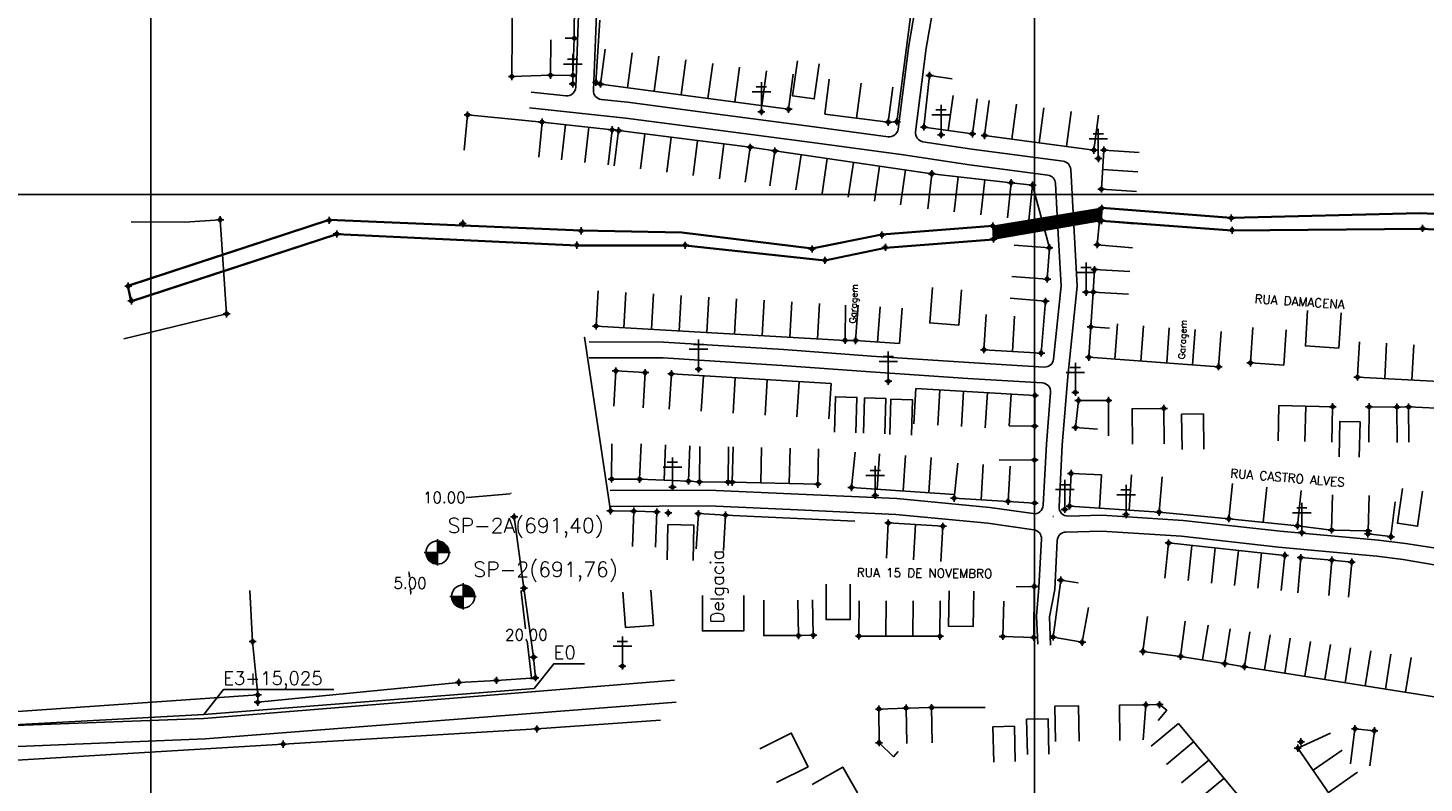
# Model space of a CAD drawing. Extents: x 539028 to 544996, y 8596245 to 8601028.
# Tile 8 of 32: x 541218 to 541534, y 8598030 to 8598201. Entities that reach past the tile are written whole.
import ezdxf
from ezdxf.enums import TextEntityAlignment as Align
from ezdxf.lldxf.tags import DXFTag

# ---------------------------------------------------------------- set-up
doc = ezdxf.new("R2010")
doc.units = 0
doc.header["$MEASUREMENT"] = 0
doc.header["$PDMODE"] = 34
doc.header["$PDSIZE"] = 0.8
for name, color, linetype in [('CANAL', 130, 'Continuous'), ('CASA', 2, 'Continuous'), ('CERCA', 9, 'CERCA_LINE'), ('ESTRADA_BARRO', 7, 'DASHED'), ('FUROS DE SONDAGEM', 7, 'Continuous'), ('INTERP', 7, 'Continuous'), ('MALHA', 9, 'Continuous'), ('PONTE', 7, 'Continuous'), ('POSTE', 7, 'Continuous'), ('TEXTO', 2, 'Continuous'), ('TXT_ESTACA', 2, 'Continuous'), ('TXT_NRUA', 2, 'Continuous')]:
    doc.layers.add(name, color=color, linetype=linetype)
doc.styles.add('GEOSIS', font='ROMANS.SHX')
doc.styles.get("Standard").update_dxf_attribs({"font": 'romans.shx'})
doc.linetypes.add('CERCA_LINE', pattern='A,0.5,-0.2,["X",Standard,S=0.1,R=0,X=-0.1,Y=-0.05],-0.25', length=0.95)
tags = doc.linetypes.add('DASHED', pattern=[0.75, 0.5, -0.25]).pattern_tags.tags
tags[6:7] = [DXFTag(74, 4), DXFTag(75, 0), DXFTag(340, '0'), DXFTag(46, 1.0), DXFTag(50, 0.0), DXFTag(44, 0.0), DXFTag(45, 0.0)]
tags[4:5] = [DXFTag(74, 4), DXFTag(75, 0), DXFTag(340, '0'), DXFTag(46, 1.0), DXFTag(50, 0.0), DXFTag(44, 0.0), DXFTag(45, 0.0)]
doc.dimstyles.new('S', dxfattribs={"dimtxt": 3, "dimasz": 0.18, "dimexe": 0.18, "dimexo": 0.0625, "dimgap": 0.09, "dimtad": 0, "dimtih": 1, "dimtoh": 1, "dimdec": 4, "dimzin": 0, "dimdsep": 46, "dimtxsty": 'Standard', "dimcen": 0.09, "dimaunit": 1, "dimadec": 0, "dimazin": 0, "dimtfac": 1, "dimtdec": 3, "dimtofl": 0, "dimtmove": 0, "dimatfit": 3, "dimfxl": 0, "dimtolj": 1, "dimtzin": 0, "dimarcsym": 0})

# ---------------------------------------------------------------- blocks, each defined once
blk = doc.blocks.new('C')
at = {"layer": 'CASA'}
blk.add_lwpolyline([(0, 0), (0, 8)], dxfattribs=at)
blk = doc.blocks.new('SS')
at = {"layer": 'TXT_ESTACA', "style": 'GEOSIS'}
for s, p in [('E0', (815087.5773, 8767486.75)), ('E3+15,025', (815012.7801, 8767480.9078))]:
    blk.add_text(s, height=3, dxfattribs=at).set_placement(p, align=Align.BOTTOM_LEFT)
blk = doc.blocks.new('A$C094F77C8')
at = {"layer": 'POSTE'}
for p, q in [((2.62, 0), (2.62, 8.4)), ((0, 5.6), (5.25, 5.6)), ((1.17, 7), (4.08, 7))]:
    blk.add_line(p, q, dxfattribs=at)
blk = doc.blocks.new('A$C34DC2D19')
at = {"layer": 'POSTE', "xscale": 0.8, "yscale": 0.8, "zscale": 0.8}
blk.add_blockref('A$C094F77C8', (0, 0, 340.37), dxfattribs=at)
blk = doc.blocks.new('*D32')
at = {"color": 0, "lineweight": -2}
for p, q in [((541329.92, 8598073.42), (541329.17, 8598073.33)), ((541329.37, 8598073.18), (541330.35, 8598064.76)), ((541331.65, 8598053.67), (541330.67, 8598062.08)), ((541332.25, 8598053.56), (541331.49, 8598053.47))]:
    blk.add_line(p, q, dxfattribs=at)
at = {"color": 0}
for points in [[(541329.4, 8598073.18), (541329.34, 8598073.17), (541329.35, 8598073.35)], [(541331.68, 8598053.67), (541331.62, 8598053.67), (541331.67, 8598053.49)]]:
    blk.add_solid(points, dxfattribs=at)
at = {"layer": 'Defpoints', "color": 0}
for p in [(541329.35, 8598073.35), (541329.98, 8598073.43), (541332.31, 8598053.56)]:
    blk.add_point(p, dxfattribs=at)
at = {"color": 0, "insert": (541330.51, 8598063.42), "char_height": 2.5, "attachment_point": 5}
blk.add_mtext('\\A1;20.00', dxfattribs=at)
blk = doc.blocks.new('*D33')
at = {"color": 0, "lineweight": -2}
for p, q in [((541326.81, 8598095.34), (541317.21, 8598094.53)), ((541326.99, 8598095.42), (541326.98, 8598095.54)), ((541317.03, 8598094.51), (541316.85, 8598094.5)), ((541317.02, 8598094.58), (541317.01, 8598094.69))]:
    blk.add_line(p, q, dxfattribs=at)
at = {"color": 0}
for points in [[(541326.81, 8598095.37), (541326.82, 8598095.31), (541326.99, 8598095.36)], [(541317.2, 8598094.56), (541317.21, 8598094.5), (541317.03, 8598094.51)]]:
    blk.add_solid(points, dxfattribs=at)
at = {"layer": 'Defpoints', "color": 0}
for p in [(541326.99, 8598095.36), (541317.03, 8598094.51), (541317.03, 8598094.51)]:
    blk.add_point(p, dxfattribs=at)
at = {"color": 0, "insert": (541311.94, 8598094.5), "char_height": 2.5, "attachment_point": 5}
blk.add_mtext('\\A1;10.00', dxfattribs=at)
blk = doc.blocks.new('Furos de sondagem')
at = {"linetype": 'Continuous'}
h = blk.add_hatch(color=256, dxfattribs=at)
edge = h.paths.add_edge_path()
edge.add_line((-0.3, -1.89), (-0.3, 0.61))
edge.add_line((-0.3, 0.61), (-2.81, 0.61))
edge.add_ellipse((-0.32, 0.6), major_axis=(1.76, 1.76), ratio=1, start_angle=134.663, end_angle=225.4136)
at = {"layer": 'FUROS DE SONDAGEM'}
h = blk.add_hatch(color=256, dxfattribs=at)
edge = h.paths.add_edge_path()
edge.add_ellipse((-0.32, 0.6), major_axis=(1.76, 1.76), ratio=1, start_angle=315.337, end_angle=404.5864)
edge.add_line((-0.3, 3.09), (-0.3, 0.61))
edge.add_line((-0.3, 0.61), (2.18, 0.61))
for p, q in [((-0.3, 3.46), (-0.3, -2.19)), ((-3.15, 0.61), (2.5, 0.61))]:
    blk.add_line(p, q)
blk.add_ellipse((-0.32, 0.6), major_axis=(1.76, 1.76), ratio=1)
blk.add_attdef('QUAL_É_O_FURO?', (1.89, 4.82), '', height=3.22)
blk = doc.blocks.new('*D59')
at = {"color": 0, "lineweight": -2}
for p, q in [((541303.95, 8598077.61), (541303.83, 8598077.61)), ((541304.02, 8598077.44), (541304.09, 8598076.46)), ((541304.34, 8598072.81), (541304.28, 8598073.78)), ((541304.29, 8598072.63), (541304.18, 8598072.62))]:
    blk.add_line(p, q, dxfattribs=at)
at = {"color": 0}
for points in [[(541304.05, 8598077.44), (541303.99, 8598077.44), (541304.01, 8598077.62)], [(541304.37, 8598072.81), (541304.31, 8598072.81), (541304.36, 8598072.63)]]:
    blk.add_solid(points, dxfattribs=at)
at = {"layer": 'Defpoints', "color": 0}
for p in [(541304.01, 8598077.62), (541304.01, 8598077.62), (541304.36, 8598072.63)]:
    blk.add_point(p, dxfattribs=at)
at = {"color": 0, "insert": (541304.18, 8598075.12), "char_height": 2.5, "attachment_point": 5}
blk.add_mtext('\\A1;5.00', dxfattribs=at)

msp = doc.modelspace()

# ---------------------------------------------------------------- hatches: boundary and pattern name
at = {"layer": 'PONTE'}
h = msp.add_hatch(dxfattribs=at)
h.set_pattern_fill('ANSI31', color=256, style=0)
h.set_pattern_definition([(45, (-273754.4871, -169436.89528), (-0.0883883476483, 0.0883883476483), [])])
h.paths.add_polyline_path([(541460.701, 8598157.201), (541460.737, 8598159.974), (541436.106, 8598155.944), (541436.239, 8598152.993)])

# ---------------------------------------------------------------- linework, layer by layer
at = {"layer": 'CANAL'}
for points in [[(541460.737, 8598159.974), (541490.063, 8598157.75), (541532.702, 8598158.751)], [(541460.749, 8598160.123), (541490.067, 8598157.9), (541532.699, 8598158.901)], [(541532.702, 8598158.751), (541576.797, 8598156.879)], [(541532.709, 8598158.901), (541576.803, 8598157.029)], [(541240.343, 8598142.495), (541285.881, 8598157.401), (541342.934, 8598155.003), (541365.679, 8598154.583)], [(541240.389, 8598142.352), (541285.901, 8598157.25), (541342.929, 8598154.853), (541365.676, 8598154.433)], [(541395.14, 8598150.918), (541410.972, 8598154.086), (541436.094, 8598156.093)], [(541395.169, 8598150.771), (541410.993, 8598153.938), (541436.106, 8598155.944)], [(541576.382, 8598152.651), (541533.378, 8598155.25), (541490.232, 8598154.85), (541460.69, 8598157.051)], [(541576.391, 8598152.801), (541533.382, 8598155.4), (541490.237, 8598155.001), (541460.701, 8598157.201)], [(541366.461, 8598151.45), (541341.942, 8598151.463), (541287.639, 8598153.993), (541240.99, 8598138.813), (541240.243, 8598142.321)], [(541366.462, 8598151.6), (541341.945, 8598151.613), (541287.619, 8598154.144), (541241.102, 8598139.007), (541240.389, 8598142.352)], [(541365.676, 8598154.433), (541395.169, 8598150.771)], [(541365.695, 8598154.582), (541395.188, 8598150.92)], [(541436.25, 8598152.843), (541411.799, 8598150.956), (541398.101, 8598148.041), (541366.445, 8598151.451)], [(541436.239, 8598152.993), (541436.239, 8598152.993), (541411.778, 8598151.104), (541398.093, 8598148.193), (541398.093, 8598148.193), (541366.462, 8598151.6)]]:
    msp.add_lwpolyline(points, dxfattribs=at)
for p in [(541285.901, 8598157.25, 689.636), (541460.701, 8598157.201, 690.669), (541460.737, 8598159.974, 690.729), (541490.063, 8598157.75, 691.199), (541287.619, 8598154.144, 689.611), (541342.929, 8598154.853, 690.036), (541436.106, 8598155.944, 690.67), (541490.237, 8598155.001, 691.099), (541533.382, 8598155.4, 690.578), (541341.945, 8598151.613, 690.041), (541366.462, 8598151.6, 690.202), (541410.993, 8598153.938, 690.458), (541411.778, 8598151.104, 690.498), (541436.239, 8598152.993, 690.778), (541395.169, 8598150.771, 690.381), (541398.093, 8598148.193, 690.418), (541240.389, 8598142.352, 689.186), (541241.102, 8598139.007, 689.195)]:
    msp.add_point(p, dxfattribs=at)
at = {"layer": 'CASA'}
for p, q in [((541421.758, 8598190.049), (541420.511, 8598178.356)), ((541426.866, 8598189.232), (541421.758, 8598190.049)), ((541399.073, 8598189.212, 690.397), (541398.067, 8598181.275, 690.397)), ((541405.251, 8598180.365, 690.397), (541406.257, 8598188.301, 690.397)), ((541412.436, 8598179.454, 690.397), (541413.442, 8598187.39, 690.397)), ((541425.989, 8598177.586), (541427.103, 8598185.508)), ((541431.467, 8598176.816), (541432.58, 8598184.738)), ((541435.293, 8598184.361, 690.889), (541434.229, 8598176.432, 690.889)), ((541398.067, 8598181.275, 690.397), (541412.436, 8598179.454, 690.397)), ((541458.984, 8598173.109, 690.889), (541460.049, 8598181.037, 690.889)), ((541334.063, 8598179.482, 689.314), (541333.298, 8598171.519, 689.314)), ((541349.941, 8598177.728, 689.314), (541334.063, 8598179.482, 689.314)), ((541349.062, 8598169.776, 689.314), (541349.941, 8598177.728, 689.314)), ((541351.397, 8598177.543, 689.442), (541350.396, 8598169.605, 689.442)), ((541381.195, 8598173.785, 689.442), (541351.397, 8598177.543, 689.442)), ((541420.511, 8598178.356), (541431.467, 8598176.816)), ((541434.229, 8598176.432, 690.889), (541458.984, 8598173.109, 690.889)), ((541386.78, 8598172.946, 690.059), (541385.626, 8598165.03, 690.059)), ((541422.268, 8598167.774, 690.059), (541386.78, 8598172.946, 690.059)), ((541461.251, 8598173.149, 690.771), (541460.671, 8598164.304, 690.771)), ((541469.234, 8598172.625, 690.771), (541461.251, 8598173.149, 690.771)), ((541421.375, 8598159.824, 690.059), (541422.268, 8598167.774, 690.059)), ((541422.268, 8598167.774, 690.059), (541440.247, 8598165.756, 690.059)), ((541468.944, 8598168.202, 690.771), (541460.961, 8598168.726, 690.771)), ((541460.671, 8598164.304, 690.771), (541468.653, 8598163.78, 690.771)), ((541346.283, 8598133.302, 690.043), (541346.741, 8598141.288, 690.043)), ((541448.017, 8598138.919, 691.27), (541440.045, 8598139.589, 691.27)), ((541410.572, 8598137.674, 690.258), (541410.02, 8598129.694, 690.258)), ((541415.554, 8598137.33, 690.258), (541415.003, 8598129.349, 690.258)), ((541434.563, 8598135.946, 691.27), (541434.094, 8598127.96, 691.27)), ((541447.032, 8598127.2, 691.27), (541448.017, 8598138.919, 691.27)), ((541402.658, 8598130.062, 690.043), (541346.283, 8598133.302, 690.043)), ((541441.032, 8598135.566, 691.744), (541440.563, 8598127.58, 691.744)), ((541458.266, 8598133.142), (541457.84, 8598126.238)), ((541462.473, 8598132.845), (541458.266, 8598133.142)), ((541415.003, 8598129.349, 690.258), (541405.037, 8598130.038, 690.258)), ((541487.201, 8598124.096), (541487.783, 8598132.075)), ((541519.068, 8598129.739, 693.084), (541518.682, 8598123.418, 693.084)), ((541434.094, 8598127.96, 691.27), (541447.032, 8598127.2, 691.27)), ((541457.84, 8598126.238), (541487.201, 8598124.096)), ((541518.682, 8598123.418, 693.084), (541518.635, 8598121.751, 693.084)), ((541363.343, 8598122.487, 689.593), (541362.853, 8598114.502, 689.593)), ((541399.484, 8598120.269, 689.593), (541363.343, 8598122.487, 689.593)), ((541398.994, 8598112.284, 689.593), (541399.484, 8598120.269, 689.593)), ((541518.635, 8598121.751, 693.084), (541537.113, 8598120.748, 693.084)), ((541418.704, 8598119.195, 690.799), (541418.229, 8598111.209, 690.799)), ((541445.637, 8598117.594, 690.799), (541418.704, 8598119.195, 690.799)), ((541445.583, 8598110.661, 690.799), (541445.637, 8598117.594, 690.799)), ((541500.85, 8598115.363), (541500.651, 8598107.365)), ((541513.002, 8598115.06), (541500.85, 8598115.363)), ((541506.727, 8598107.214), (541506.926, 8598115.212)), ((541512.803, 8598107.063), (541513.002, 8598115.06)), ((541530.217, 8598115.005, 693.299), (541539.583, 8598114.588, 693.299)), ((541439.822, 8598110.705, 690.799), (541445.583, 8598110.661, 690.799)), ((541356.151, 8598098.637, 690.862), (541356.461, 8598106.631, 690.862)), ((541361.678, 8598098.423, 690.862), (541361.988, 8598106.417, 690.862)), ((541367.204, 8598098.209, 690.862), (541367.514, 8598106.203, 690.862)), ((541369.678, 8598098.05, 690.862), (541369.744, 8598106.05, 690.862)), ((541376.236, 8598105.996, 690.862), (541376.17, 8598097.996, 690.862)), ((541377.114, 8598097.975, 690.955), (541377.3, 8598105.973, 690.955)), ((541396.66, 8598105.522, 690.955), (541396.474, 8598097.524, 690.955)), ((541404.111, 8598096.775, 691.652), (541404.942, 8598104.732, 691.652)), ((541427.335, 8598094.35, 691.886), (541428.166, 8598102.307, 691.886)), ((541433.436, 8598093.985, 691.886), (541433.913, 8598101.971, 691.886)), ((541437.547, 8598102.989, 691.886), (541445.547, 8598102.995, 691.886)), ((541439.537, 8598093.621, 691.886), (541440.014, 8598101.606, 691.886)), ((541445.547, 8598102.995, 691.886), (541445.553, 8598093.249, 691.886)), ((541367.204, 8598098.209, 690.862), (541356.151, 8598098.637, 690.862)), ((541369.678, 8598098.05, 690.862), (541367.204, 8598098.209, 690.862)), ((541376.17, 8598097.996, 690.862), (541369.678, 8598098.05, 690.862)), ((541396.474, 8598097.524, 690.955), (541377.114, 8598097.975, 690.955)), ((541453.807, 8598099.948, 692.971), (541453.462, 8598092.558, 692.971)), ((541460.723, 8598099.626, 692.971), (541453.807, 8598099.948, 692.971)), ((541427.425, 8598095.215, 691.652), (541404.111, 8598096.775, 691.652)), ((541490.344, 8598097.663, 693.556), (541489.52, 8598089.705, 693.556)), ((541497.281, 8598088.902, 693.556), (541498.105, 8598096.859, 693.556)), ((541505.042, 8598088.098, 693.556), (541505.866, 8598096.055, 693.556)), ((541439.537, 8598093.621, 691.886), (541427.335, 8598094.35, 691.886)), ((541445.553, 8598093.249, 691.886), (541439.537, 8598093.621, 691.886)), ((541453.462, 8598092.558, 692.971), (541473.715, 8598091.186, 692.971)), ((541412.01, 8598080.747, 691.845), (541412.429, 8598088.736, 691.845)), ((541412.429, 8598088.736, 691.845), (541424.775, 8598087.99, 691.845)), ((541489.52, 8598089.705, 693.556), (541505.042, 8598088.098, 693.556)), ((541418.602, 8598088.363, 691.845), (541418.12, 8598080.377, 691.845)), ((541424.775, 8598087.99, 691.845), (541424.293, 8598080.004, 691.845)), ((541475.897, 8598084.208, 693.404), (541475.052, 8598076.253, 693.404)), ((541502.203, 8598081.413, 693.404), (541475.897, 8598084.208, 693.404)), ((541501.358, 8598073.457, 693.404), (541502.203, 8598081.413, 693.404)), ((541405.81, 8598071.152, 694.388), (541405.784, 8598063.152, 694.388)), ((541424.125, 8598063.093, 694.388), (541424.151, 8598071.093, 694.388)), ((541484.834, 8598065.634, 694.415), (541483.592, 8598057.731, 694.415)), ((541489.816, 8598064.812, 694.415), (541488.574, 8598056.909, 694.415)), ((541493.034, 8598056.208, 694.415), (541494.288, 8598064.109, 694.415)), ((541405.784, 8598063.152, 694.388), (541424.125, 8598063.093, 694.388)), ((541488.574, 8598056.909, 694.415), (541493.034, 8598056.208, 694.415)), ((541493.034, 8598056.208, 694.415), (541543.194, 8598048.246, 694.415)), ((541512.517, 8598041.152), (541505.119, 8598037.771)), ((541518.065, 8598042.165, 694.88), (541517.025, 8598034.233, 694.88)), ((541522.453, 8598041.726, 694.859), (541521.413, 8598033.794, 694.859)), ((541505.119, 8598037.771), (541532.802, 8597997.721)), ((541402.111, 8598033.505, 694.759), (541405.469, 8598027.64, 694.759))]:
    msp.add_line(p, q, dxfattribs=at)
for points, elevation in [([(541347.299, 8598188.064), (541346.274, 8598188.463), (541347.123, 8598202.519)], 688.783), ([(541336.07, 8598198.096), (541335.976, 8598190.096), (541341.054, 8598190.036), (541341.358, 8598198.434), (541339.298, 8598198.461)], 690.381), ([(541390.924, 8598190.295), (541389.863, 8598182.365)], 688.783), ([(541389.863, 8598182.365), (541347.299, 8598188.064)], 688.783), ([(541380.008, 8598165.873), (541381.195, 8598173.785), (541386.78, 8598172.946)], 689.871), ([(541444.25, 8598157.274), (541445.113, 8598165.228), (541440.247, 8598165.756), (541439.385, 8598157.802)], 690.412), ([(541468.187, 8598156.451), (541460.218, 8598157.159), (541459.734, 8598151.715), (541467.702, 8598151.006)], 691.006), ([(541440.418, 8598144.515), (541448.398, 8598143.951), (541448.898, 8598151.035), (541440.918, 8598151.599)], 691.178), ([(541467.104, 8598145.629), (541459.116, 8598146.075), (541458.832, 8598141), (541466.82, 8598140.554)], 691.097), ([(541402.738, 8598138.062), (541402.658, 8598130.062), (541405.037, 8598130.038), (541405.589, 8598138.019)], 690.169), ([(541507.357, 8598136.792), (541506.845, 8598128.809), (541514.404, 8598128.324), (541514.915, 8598136.308)], 692.932), ([(541494.914, 8598132.956), (541494.402, 8598124.973), (541501.961, 8598124.488), (541502.472, 8598132.472)], 692.932), ([(541356.944, 8598114.789), (541357.4, 8598122.776), (541350.754, 8598123.155), (541350.298, 8598115.168)], 689.513), ([(541440.251, 8598117.914), (541439.822, 8598110.705)], 690.799), ([(541462.279, 8598108.468), (541462.265, 8598116.468), (541455.49, 8598116.455), (541454.808, 8598110.357), (541459.772, 8598109.945)], 691.434), ([(541521.228, 8598107.018), (541521.27, 8598115.018), (541527.576, 8598114.984), (541527.64, 8598106.984)], 693.299), ([(541527.576, 8598114.984), (541530.217, 8598115.005), (541530.281, 8598107.005)], 693.299), ([(541356.151, 8598098.637), (541349.809, 8598098.677), (541349.859, 8598106.677)], 690.862), ([(541460.213, 8598092.101), (541460.723, 8598099.626)], 692.971), ([(541474.462, 8598099.151), (541473.715, 8598091.186), (541489.52, 8598089.705)], 693.526), ([(541512.972, 8598095.134), (541512.783, 8598087.136), (541521.056, 8598086.94), (541521.246, 8598094.937)], 693.619), ([(541521.056, 8598086.94), (541521.012, 8598086.269), (541526.184, 8598085.658), (541527.202, 8598093.556)], 693.619), ([(541354.529, 8598083.422), (541354.82, 8598091.417), (541360.034, 8598091.227), (541359.743, 8598083.232)], 690.678), ([(541368.983, 8598082.864), (541369.44, 8598090.851), (541375.586, 8598090.5), (541375.13, 8598082.513)], 691.49), ([(541505.042, 8598088.098), (541512.783, 8598087.136)], 693.556), ([(541512.83, 8598080.316), (541505.781, 8598080.904), (541505.116, 8598072.931)], 693.964), ([(541516.601, 8598071.928), (541517.346, 8598079.893), (541512.83, 8598080.316), (541512.165, 8598072.343)], 693.964), ([(541457.723, 8598069.615), (541456.317, 8598061.74), (541449.73, 8598062.915), (541451.455, 8598075.787), (541455.427, 8598075.182)], 694.314), ([(541392.104, 8598063.249), (541384.26, 8598063.27), (541384.281, 8598071.27)], 694.259), ([(541395.292, 8598071.317), (541395.457, 8598063.318), (541392.104, 8598063.249), (541391.939, 8598071.248)], 694.259), ([(541471.103, 8598067.59), (541470.078, 8598059.656), (541478.61, 8598058.554), (541479.634, 8598066.488)], 694.58), ([(541488.574, 8598056.909), (541478.61, 8598058.554)], 694.415), ([(541464.841, 8598039.489), (541464.742, 8598047.489), (541470.741, 8598047.563), (541470.111, 8598039.644)], 694.695), ([(541470.741, 8598047.563), (541473.825, 8598047.625), (541475.48, 8598046.337)], 694.695), ([(541416.464, 8598046.85), (541410.31, 8598046.617), (541410.353, 8598039.004), (541413.596, 8598035.822), (541414.653, 8598037.03)], 694.4), ([(541416.614, 8598038.852), (541416.464, 8598046.85), (541422.249, 8598046.959), (541422.399, 8598038.961)], 694.4), ([(541450.276, 8598039.267), (541450.165, 8598047.267), (541455.501, 8598047.341), (541455.611, 8598039.341)], 694.533), ([(541475.48, 8598046.337), (541473.494, 8598044.051)], 694.695), ([(541478.103, 8598043.341), (541471.953, 8598038.225)], 694.906), ([(541502.177, 8598014.402), (541478.103, 8598043.341)], 694.906), ([(541518.065, 8598042.165), (541522.453, 8598041.726)], 694.88), ([(541405.469, 8598027.64), (541402.111, 8598033.505), (541395.168, 8598029.531)], 694.759)]:
    msp.add_lwpolyline(points, dxfattribs=dict(at, elevation=elevation))
for points in [[(541391.871, 8598193.33), (541390.76, 8598185.408), (541395.662, 8598184.72), (541396.773, 8598192.643)], [(541422.417, 8598141.997), (541421.837, 8598134.018), (541428.426, 8598133.539), (541429.006, 8598141.518)], [(541400.223, 8598109.31), (541400.452, 8598117.307), (541405.341, 8598117.167), (541405.113, 8598109.17)], [(541406.79, 8598109.031), (541407.018, 8598117.027), (541411.908, 8598116.888), (541411.679, 8598108.891)], [(541412.797, 8598108.751), (541413.025, 8598116.748), (541417.915, 8598116.608), (541417.687, 8598108.612)], [(541467.701, 8598106.587), (541467.604, 8598114.587), (541474.799, 8598114.674), (541474.896, 8598106.674)], [(541478.93, 8598105.353), (541478.805, 8598113.352), (541483.749, 8598113.429), (541483.874, 8598105.43)], [(541514.485, 8598103.728), (541514.671, 8598111.725), (541519.225, 8598111.619), (541519.039, 8598103.622)], [(541528.827, 8598096.574), (541527.673, 8598088.658), (541532.231, 8598087.993), (541533.385, 8598095.91)], [(541362.364, 8598080.366), (541362.538, 8598088.365), (541368.45, 8598088.236), (541368.276, 8598080.238)], [(541352.349, 8598073.074), (541352.947, 8598065.096), (541359.282, 8598065.571), (541358.684, 8598073.548)], [(541398.345, 8598074.882), (541398.345, 8598066.882), (541403.803, 8598066.882), (541403.803, 8598074.882)], [(541426.213, 8598073.397), (541426.056, 8598065.399), (541431.641, 8598065.289), (541431.798, 8598073.288)], [(541441.346, 8598074.316), (541445.479, 8598074.379), (541445.348, 8598062.841), (541438.357, 8598063.052), (541438.599, 8598071.048)], [(541370.368, 8598072.305), (541370.368, 8598064.305), (541379.713, 8598064.305), (541379.713, 8598072.305)], [(541443.95, 8598036.307), (541443.75, 8598044.305), (541448.595, 8598044.426), (541448.795, 8598036.428)], [(541383.331, 8598037.588), (541390.485, 8598041.168), (541394.286, 8598033.572), (541387.132, 8598029.992)], [(541436.319, 8598034.613), (541436.12, 8598042.61), (541440.964, 8598042.731), (541441.164, 8598034.734)]]:
    msp.add_lwpolyline(points, dxfattribs=at)
for p in [(541341.358, 8598198.434, 690.381), (541341.054, 8598190.036, 689.889), (541421.758, 8598190.049, 690.889), (541334.063, 8598179.482, 689.314), (541389.863, 8598182.365, 688.783), (541412.436, 8598179.454, 690.397), (541349.941, 8598177.728, 689.386), (541351.397, 8598177.543, 689.442), (541420.511, 8598178.356, 690.429), (541431.467, 8598176.816, 690.376), (541434.229, 8598176.432, 690.392), (541381.195, 8598173.785, 689.871), (541458.984, 8598173.109, 690.889), (541461.251, 8598173.149, 690.991), (541386.78, 8598172.946, 690.059), (541422.26, 8598167.825, 690.581), (541422.268, 8598167.774, 690.538), (541440.247, 8598165.756, 690.412), (541445.113, 8598165.228, 690.485), (541460.671, 8598164.304, 690.771), (541460.218, 8598157.159, 691.14), (541448.898, 8598151.035, 691.178), (541459.734, 8598151.715, 691.006), (541459.116, 8598146.075, 691.072), (541448.398, 8598143.951, 691.154), (541448.017, 8598138.919, 691.27), (541458.832, 8598141, 691.097), (541346.283, 8598133.302, 689.663), (541458.266, 8598133.142, 691.227), (541402.658, 8598130.062, 690.043), (541405.037, 8598130.038, 690.169), (541434.094, 8598127.96, 690.796), (541447.032, 8598127.2, 691.118), (541457.84, 8598126.238, 691.238), (541350.754, 8598123.155, 689.513), (541357.4, 8598122.776, 689.555), (541363.343, 8598122.487, 689.593), (541487.201, 8598124.096, 692.482), (541494.402, 8598124.973, 692.848), (541518.635, 8598121.751, 693.072), (541445.637, 8598117.594, 691.213), (541455.49, 8598116.455, 691.434), (541462.265, 8598116.468, 691.539), (541474.799, 8598114.674, 692.241), (541513.002, 8598115.06, 693.197), (541521.27, 8598115.018, 693.299), (541527.576, 8598114.984, 693.534), (541530.217, 8598115.005, 693.419), (541445.583, 8598110.661, 691.349), (541454.808, 8598110.357, 691.376), (541445.547, 8598102.995, 691.886), (541367.204, 8598098.209, 690.898), (541369.678, 8598098.05, 690.924), (541376.17, 8598097.996, 690.862), (541377.114, 8598097.975, 690.933), (541396.474, 8598097.524, 690.955), (541453.807, 8598099.948, 691.844), (541404.111, 8598096.775, 691.471), (541427.335, 8598094.35, 691.652), (541354.82, 8598091.417, 690.986), (541360.034, 8598091.227, 691.388), (541362.632, 8598091.001, 691.734), (541369.44, 8598090.851, 691.49), (541439.537, 8598093.621, 692.047), (541445.553, 8598093.249, 692.217), (541453.462, 8598092.558, 692.405), (541473.715, 8598091.186, 692.971), (541375.586, 8598090.5, 691.5), (541412.429, 8598088.736, 691.791), (541424.775, 8598087.99, 692.158), (541489.52, 8598089.705, 693.526), (541505.042, 8598088.098, 693.556), (541512.783, 8598087.136, 693.481), (541521.012, 8598086.269, 693.495), (541521.056, 8598086.94, 693.619), (541526.208, 8598085.618, 693.727), (541475.897, 8598084.208, 693.404), (541502.203, 8598081.413, 693.921), (541505.781, 8598080.904, 693.964), (541512.83, 8598080.316, 694.001), (541517.346, 8598079.893, 694.008), (541451.455, 8598075.787, 693.832), (541445.479, 8598074.379, 693.847), (541392.104, 8598063.249, 694.374), (541395.457, 8598063.318, 694.259), (541405.784, 8598063.152, 694.529), (541424.125, 8598063.093, 694.388), (541438.357, 8598063.052, 694.1), (541445.348, 8598062.841, 694.179), (541449.73, 8598062.915, 694.169), (541456.317, 8598061.74, 694.314), (541470.078, 8598059.656, 694.458), (541478.61, 8598058.554, 694.58), (541488.574, 8598056.909, 694.603), (541493.034, 8598056.208, 694.6), (541410.31, 8598046.617, 694.583), (541416.464, 8598046.85, 694.4), (541422.249, 8598046.959, 694.501), (541470.741, 8598047.563, 694.71), (541473.825, 8598047.625, 694.73), (541518.065, 8598042.165, 694.88), (541522.453, 8598041.726, 694.859), (541410.353, 8598039.004, 694.695), (541505.119, 8598037.771, 695.299), (541505.846, 8598039.198, 695.235)]:
    msp.add_point(p, dxfattribs=at)
at = {"layer": 'CERCA'}
for points, elevation in [([(541335.976, 8598190.096), (541327.233, 8598189.795), (541327.391, 8598209.76), (541280.006, 8598211.486), (541280.37, 8598218.357)], 690.06), ([(541412.436, 8598179.454), (541414.362, 8598179.553), (541418.944, 8598214.963), (541417.884, 8598215.107)], 690.397), ([(541341.358, 8598198.434), (541341.407, 8598206.964)], 690.381), ([(541334.063, 8598179.482), (541317.213, 8598181.101), (541316.448, 8598173.138)], 689.314), ([(541448.898, 8598151.035), (541445.113, 8598165.228)], 691.178), ([(541458.832, 8598141), (541458.266, 8598133.142)], 691.097), ([(541343.659, 8598130.766), (541343.659, 8598130.766), (541349.56, 8598091.494), (541354.82, 8598091.417)], 690.678), ([(541327.747, 8598090.1), (541329.967, 8598073.966), (541332.149, 8598058.373), (541332.546, 8598053.701), (541323.718, 8598053.107), (541315.208, 8598052.657), (541269.701, 8598048.145), (541269.729, 8598049.805), (541268.545, 8598061.902), (541267.917, 8598073.455)], 690.911), ([(541375.586, 8598090.5), (541404.874, 8598089.133)], 691.49), ([(541269.729, 8598049.805), (541154.435, 8598041.848), (541153.619, 8598054.909), (541152.494, 8598074.027)], 690.911), ([(541422.249, 8598046.959), (541434.396, 8598047.003)], 694.4), ([(541156.204, 8598031.504), (541275.45, 8598038.673), (541332.899, 8598042.135), (541360.887, 8598044.104)], 691.263)]:
    msp.add_lwpolyline(points, dxfattribs=dict(at, elevation=elevation))
msp.add_lwpolyline([(541239.416, 8598130.38), (541262.667, 8598136.066), (541261.208, 8598157.364), (541253.227, 8598156.818), (541241.074, 8598156.883)], dxfattribs=at)
for p in [(541327.233, 8598189.795, 689.776), (541335.976, 8598190.096, 690.06), (541346.274, 8598188.463, 689.758), (541347.299, 8598188.064, 689.712), (541317.213, 8598181.101, 689.418), (541414.362, 8598179.553, 690.38), (541261.208, 8598157.364, 688.378), (541316.101, 8598156.523, 688.726), (541262.667, 8598136.066, 688.562), (541349.809, 8598098.677, 690.678), (541356.151, 8598098.637, 691.1), (541349.56, 8598091.494, 691.075), (541327.747, 8598090.1, 690.911), (541329.967, 8598073.966, 692.095), (541268.545, 8598061.902, 691.749), (541332.149, 8598058.373, 692.688), (541323.718, 8598053.107, 693.293), (541332.546, 8598053.701, 693.395), (541269.729, 8598049.805, 693.083), (541315.208, 8598052.657, 692.959), (541269.701, 8598048.145, 692.981), (541332.899, 8598042.135, 694.011), (541275.45, 8598038.673, 693.105)]:
    msp.add_point(p, dxfattribs=at)
at = {"layer": 'ESTRADA_BARRO'}
for p, q in [((541417.058, 8598196.792), (541420.165, 8598214.687)), ((541421.015, 8598196.197), (541424.106, 8598214.003)), ((541341.699, 8598187.343), (541342.506, 8598207.998)), ((541345.675, 8598186.659), (541346.502, 8598207.833)), ((541414.651, 8598177.887), (541417.058, 8598196.792)), ((541418.604, 8598177.261), (541421.015, 8598196.197)), ((541339.491, 8598185.432), (541331.603, 8598186.263)), ((541353.432, 8598183.964), (541347.464, 8598184.592)), ((541375.531, 8598181.052), (541353.432, 8598183.964)), ((541353.009, 8598180.388), (541331.226, 8598182.683)), ((541375.061, 8598177.483), (541353.009, 8598180.388)), ((541395.678, 8598178.397), (541375.531, 8598181.052)), ((541395.204, 8598174.828), (541375.061, 8598177.483)), ((541412.402, 8598176.158), (541395.678, 8598178.397)), ((541415.897, 8598172.058), (541395.204, 8598174.828)), ((541431.351, 8598173.346), (541420.287, 8598175.031)), ((541430.845, 8598169.782), (541415.897, 8598172.058)), ((541451.986, 8598170.623), (541431.351, 8598173.346)), ((541448.556, 8598167.444), (541430.845, 8598169.782)), ((541454.264, 8598158.914), (541453.722, 8598168.75)), ((541450.691, 8598158.33), (541450.291, 8598165.571)), ((541451.567, 8598142.445), (541450.847, 8598155.506)), ((541455.177, 8598142.36), (541454.418, 8598156.12)), ((541449.856, 8598125.819), (541451.567, 8598142.445)), ((541453.067, 8598121.854), (541455.177, 8598142.36)), ((541361.555, 8598129.687), (541344.719, 8598129.715)), ((541388.69, 8598127.995), (541361.555, 8598129.687)), ((541408.669, 8598126.514), (541388.69, 8598127.995)), ((541430.632, 8598125.025), (541408.669, 8598126.514)), ((541361.44, 8598126.087), (541344.713, 8598126.115)), ((541388.445, 8598124.404), (541361.44, 8598126.087)), ((541408.414, 8598122.923), (541388.445, 8598124.404)), ((541447.75, 8598124.027), (541430.632, 8598125.025)), ((541430.405, 8598121.432), (541408.414, 8598122.923)), ((541447.289, 8598120.448), (541430.405, 8598121.432)), ((541451.808, 8598106.335), (541453.067, 8598121.854)), ((541448.215, 8598106.574), (541449.166, 8598118.29)), ((541447.496, 8598092.733), (541448.215, 8598106.574)), ((541451.084, 8598092.413), (541451.808, 8598106.335)), ((541371.81, 8598096.189), (541349.474, 8598096.099)), ((541392.088, 8598095.283), (541371.81, 8598096.189)), ((541414.4, 8598094.258), (541392.088, 8598095.283)), ((541371.737, 8598092.589), (541349.488, 8598092.499)), ((541391.925, 8598091.687), (541371.737, 8598092.589)), ((541414.148, 8598090.665), (541391.925, 8598091.687)), ((541435.416, 8598092.266), (541414.4, 8598094.258)), ((541445.214, 8598090.857), (541435.416, 8598092.266)), ((541434.99, 8598088.691), (541414.148, 8598090.665)), ((541445.387, 8598087.195), (541434.99, 8598088.691)), ((541449.84, 8598090.192), (541449.687, 8598090.214)), ((541460.759, 8598090.524), (541453.137, 8598090.31)), ((541479.154, 8598089.304), (541460.759, 8598090.524)), ((541501.102, 8598086.877), (541479.154, 8598089.304)), ((541460.69, 8598086.921), (541452.63, 8598086.695)), ((541478.837, 8598085.717), (541460.69, 8598086.921)), ((541500.74, 8598083.295), (541478.837, 8598085.717)), ((541523.372, 8598084.837), (541501.102, 8598086.877)), ((541446.528, 8598074.114), (541447.1, 8598085.112)), ((541450.11, 8598073.676), (541450.688, 8598084.799)), ((541522.983, 8598081.257), (541500.74, 8598083.295)), ((541529.473, 8598084.07), (541523.372, 8598084.837)), ((541546.491, 8598081.441), (541529.473, 8598084.07)), ((541528.974, 8598080.505), (541522.983, 8598081.257)), ((541547.189, 8598077.258), (541528.974, 8598080.505)), ((541445.965, 8598067.679), (541446.528, 8598074.114)), ((541448.914, 8598067.518), (541450.11, 8598073.676)), ((541446.253, 8598061.339), (541445.965, 8598067.679)), ((541449.173, 8598061.054), (541448.914, 8598067.518)), ((541257.544, 8598044.501, 668.696), (541364.071, 8598053.151, 668.696)), ((541156.166, 8598040.756, 668.696), (541257.544, 8598044.501, 668.696))]:
    msp.add_line(p, q, dxfattribs=at)
at = {"layer": 'ESTRADA_BARRO', "elevation": 668.696}
msp.add_lwpolyline([(540482.2, 8598190.421), (540545.601, 8598174.373), (540559.644, 8598167.908), (540641.629, 8598110.737), (540691.247, 8598082.44), (540798.154, 8598041.975), (540815.544, 8598037.132), (540858.2, 8598032.265), (541017.346, 8598030.483), (541156.378, 8598035.76), (541257.786, 8598039.906), (541364.455, 8598048.166)], dxfattribs=at)
at = {"layer": 'ESTRADA_BARRO'}
for centre, start, end in [((541339.701, 8598187.421), 263.98723, 357.76343), ((541347.674, 8598186.581), 177.76343, 263.98723), ((541412.667, 8598178.14), 262.37434, 352.74326), ((541420.588, 8598177.008), 172.74326, 261.3433), ((541451.725, 8598168.64), 3.15721, 82.48075), ((541448.294, 8598165.461), 3.15721, 82.48075), ((541447.867, 8598126.024), 266.66555, 354.12484), ((541447.173, 8598118.452), 355.36055, 86.66555), ((541445.499, 8598092.837), 261.81479, 357.02432), ((541453.081, 8598092.31), 177.02432, 271.60559), ((541445.102, 8598085.215), 357.02432, 81.81479), ((541452.686, 8598084.695), 91.60559, 177.02432)]:
    msp.add_arc(centre, 2, start, end, dxfattribs=at)
at = {"layer": 'INTERP', "elevation": 693.594}
msp.add_lwpolyline([(541332.29, 8598051.255), (541257.493, 8598045.413), (541142.219, 8598039.159), (541017.275, 8598035.484), (540857.996, 8598036.954), (540816.017, 8598042.506), (540692.827, 8598086.651), (540587.555, 8598153.641), (540553.627, 8598176.723), (540474.176, 8598197.844), (540448.88, 8598220.531), (540424.728, 8598253.644), (540394.012, 8598287.879), (540344.238, 8598318.722), (540256.217, 8598367.452)], dxfattribs=at)
at = {"layer": 'MALHA'}
for p, q in [((541245.513, 8601028.275), (541245.513, 8596264.109)), ((541445.513, 8601028.275), (541445.513, 8596264.109)), ((539050.307, 8598163.105), (544995.7, 8598163.105))]:
    msp.add_line(p, q, dxfattribs=at)
at = {"layer": 'PONTE'}
msp.add_lwpolyline([(541460.701, 8598157.201), (541460.737, 8598159.974), (541436.106, 8598155.944), (541436.239, 8598152.993), (541460.701, 8598157.201)], dxfattribs=at)
at = {"layer": 'POSTE'}
for p in [(541341.007, 8598188.113, 689.644), (541383.721, 8598181.814, 689.868), (541424.396, 8598176.62, 690.468), (541459.98, 8598171.222, 690.753), (541457.214, 8598140.977, 691.045), (541369.491, 8598123.559, 689.653), (541412.432, 8598120.806, 690.237), (541454.781, 8598118.297, 691.264), (541363.584, 8598096.872, 690.91), (541409.474, 8598094.987, 691.538), (541452.377, 8598091.806, 692.249), (541466.258, 8598090.654, 692.698), (541506.038, 8598086.545, 693.372), (541352.252, 8598056.343, 693.778)]:
    msp.add_point(p, dxfattribs=at)
at = {"layer": 'TXT_ESTACA', "color": 8}
for points, elevation in [([(541332.29, 8598051.255), (541336.698, 8598056.881), (541343.678, 8598056.881)], 693.594), ([(541257.493, 8598045.413), (541261.954, 8598051.032), (541286.944, 8598051.032)], 692.857)]:
    msp.add_lwpolyline(points, dxfattribs=dict(at, elevation=elevation))

# ---------------------------------------------------------------- block references
at = {"layer": 'CASA'}
msp.add_blockref('SS', (-273750.885, -169429.696), dxfattribs=at)
for p, rotation in [((541348.36, 8598195.993, 688.783), 172.3749036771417), ((541354.441, 8598195.179, 688.783), 172.3749036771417), ((541360.521, 8598194.365, 688.783), 172.3749036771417), ((541366.602, 8598193.551, 688.783), 172.3749036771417), ((541372.682, 8598192.737, 688.783), 172.3749036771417), ((541378.763, 8598191.923, 688.783), 172.3749036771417), ((541384.844, 8598191.109, 688.783), 172.3749036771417), ((541440.418, 8598175.601, 690.889), 352.3545305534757), ((541446.607, 8598174.77, 690.889), 352.3545305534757), ((541452.796, 8598173.939, 690.889), 352.3545305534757), ((541339.356, 8598178.897, 689.314), 173.6951783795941), ((541344.648, 8598178.313, 689.314), 173.6951783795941), ((541357.357, 8598176.791, 689.442), 172.8126342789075), ((541363.317, 8598176.039, 689.442), 172.8126342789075), ((541369.276, 8598175.288, 689.442), 172.8126342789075), ((541375.236, 8598174.536, 689.442), 172.8126342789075), ((541392.695, 8598172.084, 690.059), 171.7078745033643), ((541398.609, 8598171.222, 690.059), 171.7078745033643), ((541404.524, 8598170.36, 690.059), 171.7078745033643), ((541410.439, 8598169.498, 690.059), 171.7078745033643), ((541416.353, 8598168.636, 690.059), 171.7078745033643), ((541427.368, 8598159.151, 690.059), 353.5935375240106), ((541433.362, 8598158.478, 690.059), 353.5935375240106), ((541353.005, 8598140.928, 690.043), 176.711205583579), ((541359.269, 8598140.568, 690.043), 176.711205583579), ((541365.533, 8598140.209, 690.043), 176.711205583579), ((541371.797, 8598139.849, 690.043), 176.711205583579), ((541378.061, 8598139.489, 690.043), 176.711205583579), ((541384.325, 8598139.129, 690.043), 176.711205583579), ((541390.589, 8598138.769, 690.043), 176.711205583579), ((541396.853, 8598138.409, 690.043), 176.711205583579), ((541463.712, 8598125.81), 355.8267873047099), ((541469.585, 8598125.381), 355.8267873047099), ((541475.457, 8598124.953), 355.8267873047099), ((541481.329, 8598124.524), 355.8267873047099), ((541524.794, 8598121.416, 693.084), 356.8952047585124), ((541530.953, 8598121.082, 693.084), 356.8952047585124), ((541370.571, 8598122.043, 689.593), 176.4888515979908), ((541377.8, 8598121.6, 689.593), 176.4888515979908), ((541385.028, 8598121.156, 689.593), 176.4888515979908), ((541392.256, 8598120.713, 689.593), 176.4888515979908), ((541424.09, 8598118.875, 690.799), 176.5969403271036), ((541429.477, 8598118.555, 690.799), 176.5969403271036), ((541434.864, 8598118.234, 690.799), 176.5969403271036), ((541383.753, 8598105.822, 690.955), 178.6654895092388), ((541390.207, 8598105.672, 690.955), 178.6654895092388), ((541410.474, 8598104.367, 691.652), 176.1703408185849), ((541416.302, 8598103.977, 691.652), 176.1703408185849), ((541422.131, 8598103.587, 691.652), 176.1703408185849), ((541466.964, 8598091.644, 692.971), 356.1246256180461), ((541481.158, 8598083.649, 693.404), 173.9348890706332), ((541486.42, 8598083.09, 693.404), 173.9348890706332), ((541491.681, 8598082.531, 693.404), 173.9348890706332), ((541496.942, 8598081.972, 693.404), 173.9348890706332), ((541411.898, 8598063.132, 694.388), 359.8153750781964), ((541418.011, 8598063.113, 694.388), 359.8153750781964), ((541497.594, 8598055.484, 694.415), 350.9798145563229), ((541502.154, 8598054.76, 694.415), 350.9798145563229), ((541506.714, 8598054.037, 694.415), 350.9798145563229), ((541511.274, 8598053.313, 694.415), 350.9798145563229), ((541515.834, 8598052.589, 694.415), 350.9798145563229), ((541520.394, 8598051.865, 694.415), 350.9798145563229), ((541524.954, 8598051.141, 694.415), 350.9798145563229), ((541529.514, 8598050.417, 694.415), 350.9798145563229), ((541481.542, 8598039.207, 694.906), 129.7563443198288), ((541484.981, 8598035.073, 694.906), 129.7563443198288), ((541508.579, 8598032.764), 304.6528847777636), ((541512.039, 8598027.758), 304.6528847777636), ((541488.42, 8598030.939, 694.906), 129.7563443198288)]:
    msp.add_blockref('C', p, dxfattribs=dict(at, rotation=rotation))
at = {"layer": 'FUROS DE SONDAGEM', "xscale": 1.053, "yscale": 1.053, "zscale": 1.053}
for p, values in [((541310.716, 8598081.396), {'QUAL_É_O_FURO?': 'SP-2A(691,40)'}), ((541316.525, 8598071.474), {'QUAL_É_O_FURO?': 'SP-2(691,76)'})]:
    msp.add_blockref('Furos de sondagem', p, dxfattribs=at).add_auto_attribs(values)
at = {"layer": 'POSTE'}
for p in [(541338.907, 8598188.113, 349.269), (541381.621, 8598181.814, 349.494), (541422.296, 8598176.62, 350.094), (541457.88, 8598171.222, 350.379), (541455.114, 8598140.977, 350.671), (541367.391, 8598123.559, 349.279), (541410.332, 8598120.806, 349.863), (541452.681, 8598118.297, 350.889), (541361.484, 8598096.872, 350.536), (541407.374, 8598094.987, 351.163), (541450.277, 8598091.806, 351.875), (541464.158, 8598090.654, 352.323), (541503.938, 8598086.545, 352.998), (541350.152, 8598056.343, 353.403)]:
    msp.add_blockref('A$C34DC2D19', p, dxfattribs=at)

# ---------------------------------------------------------------- texts
at = {"layer": 'TEXTO', "style": 'GEOSIS'}
for s, height, rotation, p in [('Garagem', 1.5, 86.905, (541405.542, 8598133.857)), ('Garagem', 1.5, 86.905, (541480.012, 8598125.754)), ('Delgacia', 3, 90.1862, (541376.141, 8598066.031))]:
    msp.add_text(s, height=height, rotation=rotation, dxfattribs=at).set_placement(p, align=Align.BOTTOM_LEFT)
at = {"layer": 'TXT_NRUA', "style": 'GEOSIS'}
for s, rotation, p in [('RUA DAMACENA', 356.37516, (541495.239, 8598137.889)), ('RUA CASTRO ALVES', 355.40338, (541489.728, 8598098.421)), ('RUA 15 DE NOVEMBRO', 359.49154, (541405.298, 8598075.944))]:
    msp.add_text(s, height=2, rotation=rotation, dxfattribs=at).set_placement(p, align=Align.BOTTOM_LEFT)

# ---------------------------------------------------------------- dimensions: what is measured, and where the dimension line sits
for p1, p2, distance, picture, middle in [((541326.992, 8598095.359), (541317.028, 8598094.515), 0, '*D33', (541311.937, 8598094.5)), ((541304.356, 8598072.63), (541304.008, 8598077.618), 0, '*D59', (541304.182, 8598075.124)), ((541332.309, 8598053.564), (541329.983, 8598073.429), 0.64, '*D32', (541330.51, 8598063.422))]:
    dim = msp.add_aligned_dim(p1=p1, p2=p2, distance=distance, dimstyle='S', override={"dimtxt": 2.5, "dimdec": 2})
    dim.commit()
    dim.dimension.update_dxf_attribs({"geometry": picture, "text_midpoint": middle})

doc.saveas('drawing.dxf')
